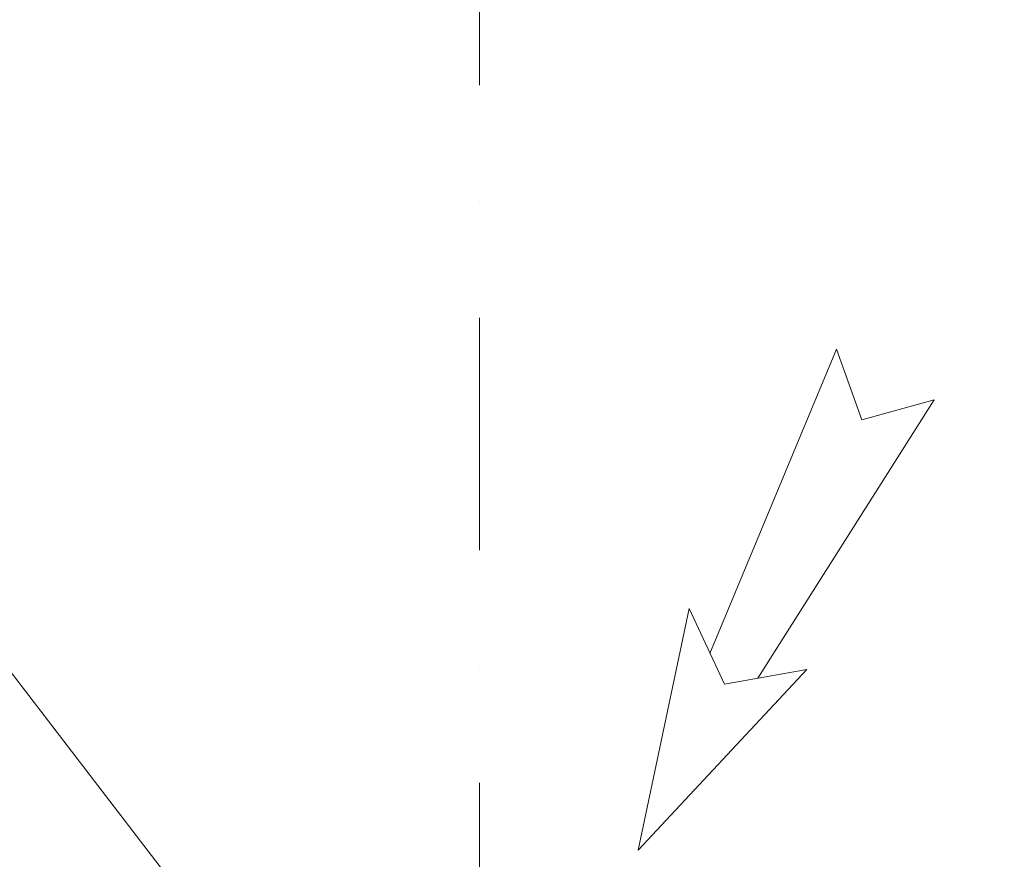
# Model space of a CAD drawing. Header units: centimetres. Extents: x -9388 to 91680, y -1419244 to 50347.
# Tile 144 of 183: x 38518 to 39280, y -689242 to -688592. Entities that reach past the tile are written whole.
import ezdxf
from ezdxf.enums import TextEntityAlignment as Align

# ---------------------------------------------------------------- set-up
doc = ezdxf.new("R2010")
doc.units = ezdxf.units.CM
doc.linetypes.add('Kropki i Kreski', pattern=[360, 180, -90, 0, -90])
doc.layers.add('Osie', color=7, linetype='Continuous')
for name, color, linetype, lineweight in [('Osie_Nr_pióra__1', 7, 'Continuous', 13), ('Osie_Nr_pióra__4', 7, 'Continuous', 13), ('Q_opis', 3, 'Continuous', 13), ('Q_podkład', 8, 'Continuous', 9), ('Q_strzałki', 3, 'Continuous', 13)]:
    doc.layers.add(name, color=color, linetype=linetype, lineweight=lineweight)
doc.styles.add('Arial Narrow_____', font='ARIALN.TTF', dxfattribs={"width": 0.8})
doc.styles.add('GENERATED_STYLE_3', font='calibri.ttf')

# ---------------------------------------------------------------- blocks, each defined once
blk = doc.blocks.new('Standardowy znacznik siatki_8')
at = {"layer": 'Osie_Nr_pióra__4', "linetype": 'Kropki i Kreski'}
blk.add_line((1000, 0), (12138.23, 0), dxfattribs=at)
at = {"layer": 'Osie_Nr_pióra__1', "style": 'GENERATED_STYLE_3'}
for tag, p in [('AC_MarkerText_1_0', (-125, 5.72)), ('AC_MarkerText_1_1', (13263.23, 5.72))]:
    blk.add_attdef(tag, text='', height=100, rotation=270, dxfattribs=at).set_placement(p, align=Align.MIDDLE_CENTER)
blk = doc.blocks.new('PAB.02_RZUT DACHU')
at = {"layer": 'Osie', "color": 8, "linetype": 'Continuous', "zscale": 1000, "rotation": 89.9999999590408}
blk.add_blockref('Standardowy znacznik siatki_8', (38874, -712523.39), dxfattribs=at)
blk = doc.blocks.new('*U457')
at = {"layer": 'Q_strzałki'}
for p, q in [((0.001006, 0.002669), (0.003962, 0.004863)), ((0.002566, 0.001456), (0.003962, 0.004863)), ((-0.001585, -0.000942), (0.001744, 0.002665)), ((0.001006, 0.002669), (0.002252, 0.002663)), ((0.002566, 0.001456), (0.002252, 0.002663)), ((-0.000293, -0.001945), (0.00238, 0.002171)), ((-0.001585, -0.000942), (-0.000473, -0.000843)), ((-0.000293, -0.001945), (-0.000473, -0.000843))]:
    blk.add_line(p, q, dxfattribs=at)

msp = doc.modelspace()

# ---------------------------------------------------------------- linework, layer by layer
at = {"layer": 'Q_opis'}
msp.add_line((38669.08, -689302.85), (38421.27, -688980.34), dxfattribs=at)

# ---------------------------------------------------------------- block references
at = {"layer": 'Q_podkład'}
msp.add_blockref('PAB.02_RZUT DACHU', (0, 20000), dxfattribs=at)
at = {"layer": 'Q_strzałki', "ltscale": 0.1, "extrusion": (0.000265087, -0.000186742, 1), "xscale": 51988.60958037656, "yscale": 51988.60958037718, "zscale": 50000.00000000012, "rotation": 190.3846408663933}
msp.add_blockref('*U457', (39153.89, -688949.21, 139.03), dxfattribs=at)

# ---------------------------------------------------------------- texts
at = {"layer": 'Q_opis', "style": 'Arial Narrow_____', "width": 0.8}
msp.add_text('podgrzewany DN100', height=180, rotation=360, dxfattribs=at).set_placement((36858.3, -689011.1, -1699624.91), align=Align.TOP_LEFT)

doc.saveas('drawing.dxf')
